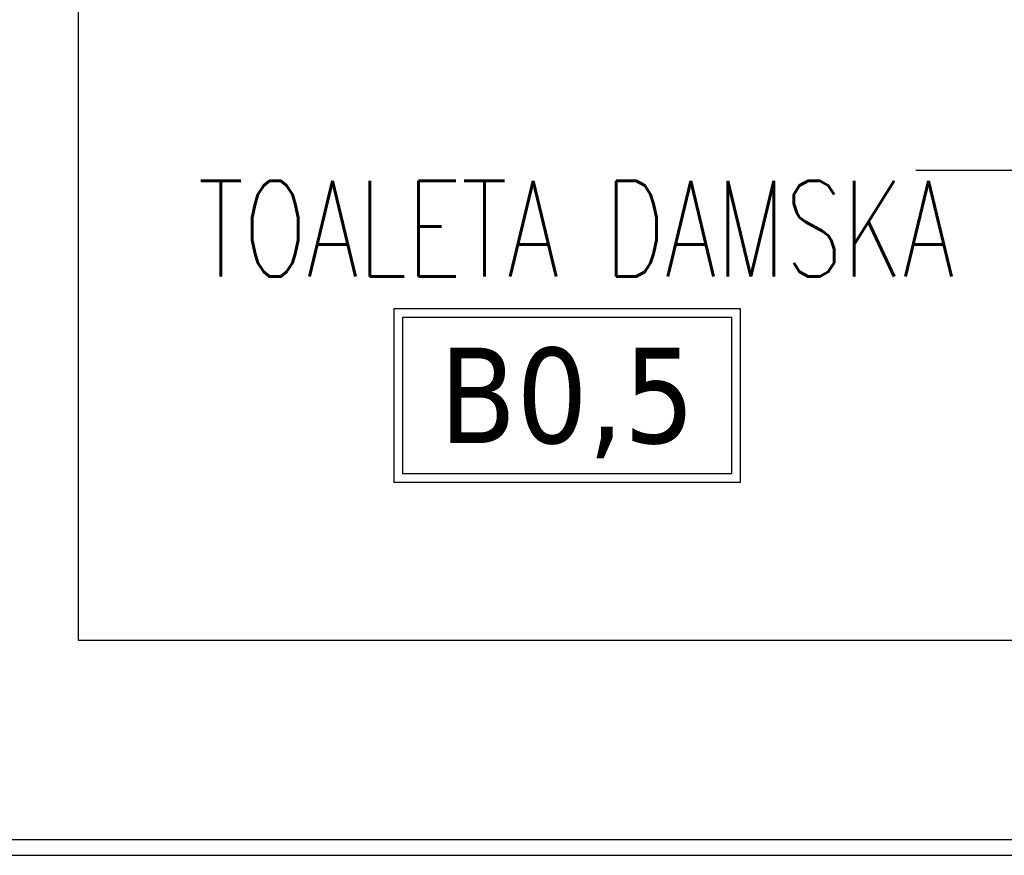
# Model space of a CAD drawing. Header units: millimetres. Extents: x 28600 to 181045, y -399112 to -163690.
# Tile 15 of 256: x 47199 to 47323, y -195610 to -195505. Entities that reach past the tile are written whole.
import ezdxf
from ezdxf.enums import TextEntityAlignment as Align

# ---------------------------------------------------------------- set-up
doc = ezdxf.new("R2010")
doc.units = ezdxf.units.MM
doc.layers.get('0').update_dxf_attribs({"color": 8})
for name, color, linetype in [('!! 0_ Istn-sciany', 8, 'Continuous'), ('!! 0_ Istn-widok', 8, 'Continuous'), ('!! 0_Opis_pom', 8, 'Continuous'), ('!! 2_drzwi opis', 8, 'Continuous')]:
    doc.layers.add(name, color=color, linetype=linetype)
doc.styles.add('50', font='ROMANS.shx', dxfattribs={"width": 0.8, "height": 10})
doc.styles.add('ARCHETYP', font='romans.shx', dxfattribs={"height": 15})
doc.styles.add('ARIAL', font='tahoma.ttf')
doc.styles.add('TXT', font='simplex.shx')

# ---------------------------------------------------------------- blocks, each defined once
blk = doc.blocks.new('1_ok-opis')
blk.add_line((0, 111.61), (0, 50))
for points in [[(-17, 128.61), (-17, 143.61)], [(17, 128.61), (17, 143.61)]]:
    blk.add_lwpolyline(points)
for centre, start, end in [((0, 143.61), 0, 180), ((0, 128.61), 180, 0)]:
    blk.add_arc(centre, 17, start, end)
at = {"style": 'ARCHETYP'}
for tag, height, rotation, p in [('NR', 12, 90, (0, 136.9)), ('NR', 12, 270, (0, 136.9)), ('SZEROKOŚĆ', 10, 90, (-8, 78.29)), ('SZEROKOŚĆ', 10, 270, (8, 78.29)), ('WYSOKOŚĆ', 10, 270, (-8, 78.29)), ('WYSOKOŚĆ', 10, 90, (8, 78.29))]:
    blk.add_attdef(tag, text='', height=height, rotation=rotation, dxfattribs=at).set_placement(p, align=Align.MIDDLE)

msp = doc.modelspace()

# ---------------------------------------------------------------- linework, layer by layer
at = {"layer": '!! 0_ Istn-sciany'}
for points in [[(47206.71142, -195441.12813), (47206.71142, -195583.12813)], [(47206.71142, -195583.12813), (47806.71142, -195583.12813)]]:
    msp.add_lwpolyline(points, dxfattribs=at)
at = {"layer": '!! 0_ Istn-widok'}
for points in [[(47178.71142, -195608.12813), (47806.71142, -195608.12813)], [(47180.71142, -195610.12813), (47806.71142, -195610.12813)]]:
    msp.add_lwpolyline(points, dxfattribs=at)
at = {"layer": '!! 0_Opis_pom', "ltscale": 0.7}
for points in [[(47246.38362, -195563.25789), (47289.90362, -195563.25789), (47289.90362, -195541.49789), (47246.38362, -195541.49789)], [(47247.47162, -195562.16989), (47288.81562, -195562.16989), (47288.81562, -195542.58589), (47247.47162, -195542.58589)]]:
    msp.add_lwpolyline(points, close=True, dxfattribs=at)

# ---------------------------------------------------------------- block references
at = {"layer": '!! 2_drzwi opis'}
ref = msp.add_blockref('1_ok-opis', (47261.93301, -195524.1281), dxfattribs=dict(at, rotation=270.0000036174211))
ref.add_attrib('WYSOKOŚĆ', '205', dxfattribs={"layer": '0', "height": 10, "rotation": 180.0000036, "style": '50', "oblique": 10, "text_generation_flag": 6, "width": 0.8}).set_placement((47340.22386, -195532.12809), align=Align.MIDDLE)
ref.add_attrib('SZEROKOŚĆ', '90', dxfattribs={"layer": '0', "height": 10, "rotation": 180.0000036, "style": '50', "oblique": 10, "text_generation_flag": 6, "width": 0.8}).set_placement((47340.22386, -195516.12809), align=Align.MIDDLE)
ref.add_attrib('NR', 'Dw7,1', dxfattribs={"layer": '0', "height": 10, "rotation": 180.0000036, "style": '50', "oblique": 10, "text_generation_flag": 6, "width": 0.8}).set_placement((47390.54425, -195524.12809), align=Align.MIDDLE)

# ---------------------------------------------------------------- texts
at = {"layer": '!! 0_Opis_pom', "ltscale": 0.7, "style": 'TXT', "width": 0.7}
msp.add_text('TOALETA DAMSKA', height=12, dxfattribs=at).set_placement((47269.25875, -195537.45158), align=Align.CENTER)
at = {"layer": '!! 0_Opis_pom', "ltscale": 0.7, "style": 'ARIAL'}
msp.add_attdef('B0,5', text='', height=11.968, dxfattribs=at).set_placement((47268.14362, -195552.37789), align=Align.MIDDLE_CENTER)

doc.saveas('drawing.dxf')
